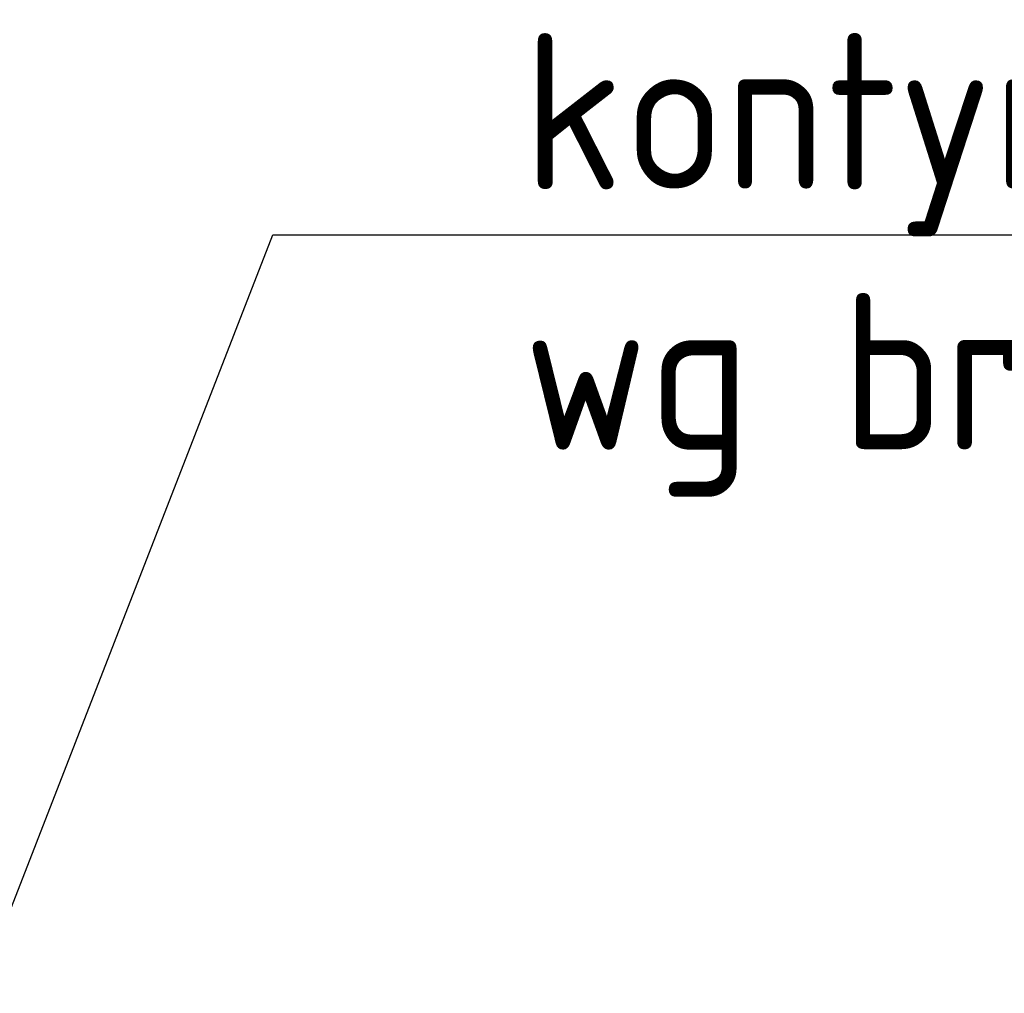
# Model space of a CAD drawing. Header units: millimetres. Extents: x -4237601384 to 5542208697, y -9328903184 to 159600.
# Tile 44 of 256: x 69375 to 70952, y 116812 to 118370. Entities that reach past the tile are written whole.
import ezdxf
from ezdxf import colors
from ezdxf.entities.mleader import LeaderData, LeaderLine
from ezdxf.math import Vec2, Vec3

# ---------------------------------------------------------------- set-up
doc = ezdxf.new("R2010")
doc.units = ezdxf.units.MM
doc.layers.add('0 wymiar', color=32, linetype='Continuous')
doc.styles.get("Standard").update_dxf_attribs({"font": 'geniso.shx'})

msp = doc.modelspace()

# ---------------------------------------------------------------- leaders
at = {"layer": '0 wymiar'}
ml = msp.add_multileader_mtext('Standard', dxfattribs=at)
ml.set_content('kontynuacja\\Pwg branży drogowej', color=3)
ml.set_leader_properties()
ml.build(insert=Vec2(0, 0))
ml.multileader.update_dxf_attribs({"text_left_attachment_type": 6, "text_right_attachment_type": 6, "dogleg_length": 2, "arrow_head_size": 250, "scale": 100})
ctx = ml.context
ctx.base_point, ctx.scale, ctx.char_height, ctx.arrow_head_size, ctx.landing_gap_size, ctx.plane_origin = Vec3(69981.125, 118025.87), 100, 250, 250, 200, Vec3(68502, 114739.678)
ctx.left_attachment, ctx.right_attachment = 6, 6
notes = []
notes.append((ctx, [(0, (1, 1, 0), (69781.125, 118025.87), (1, 0), 200, [(0, [(68502, 114739.678)], 0, [])])]))
ctx.mtext.insert, ctx.mtext.flow_direction = Vec3(70181.125, 118348.725), 5
for ctx, leaders in notes:
    for number, flags, end, landing, length, lines in leaders:
        leader = LeaderData()
        leader.index, (leader.has_last_leader_line, leader.has_dogleg_vector, leader.attachment_direction) = number, flags
        leader.last_leader_point, leader.dogleg_vector, leader.dogleg_length = Vec3(end), Vec3(landing), length
        for number, points, colour, breaks in lines:
            line = LeaderLine()
            line.index, line.vertices, line.color, line.breaks = number, Vec3.list(points), colors.encode_raw_color(colour), breaks
            leader.lines.append(line)
        ctx.leaders.append(leader)

doc.saveas('drawing.dxf')
